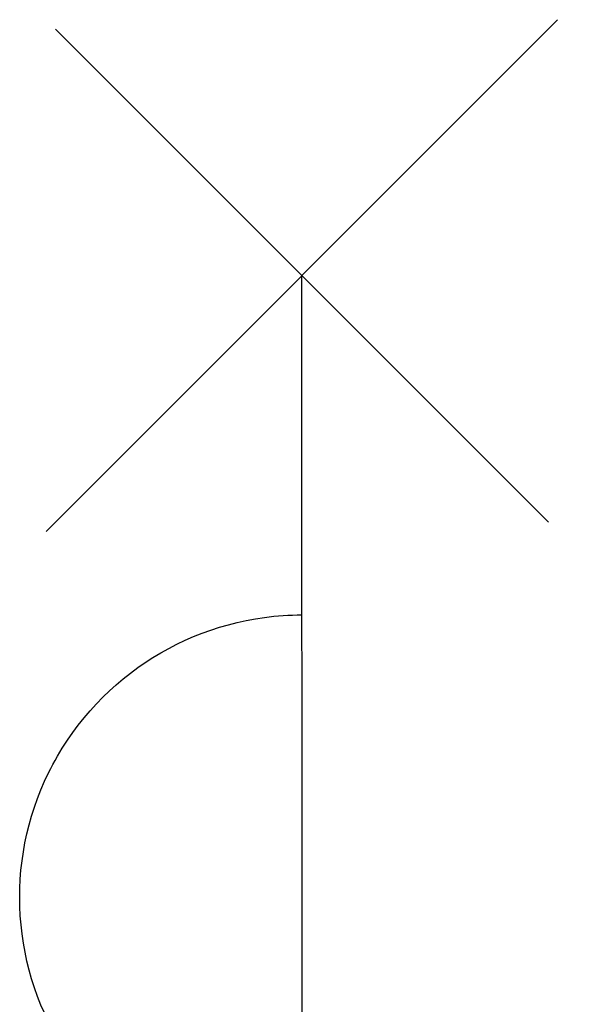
# Model space of a CAD drawing. Header units: millimetres. Extents: x 20872 to 297961, y -293704 to 213007.
# Tile 155 of 256: x 73979 to 74124, y -14182 to -13930. Entities that reach past the tile are written whole.
import ezdxf
from ezdxf.xclip import XClip

# ---------------------------------------------------------------- set-up
doc = ezdxf.new("R2010")
doc.units = ezdxf.units.MM
doc.header["$LTSCALE"] = 100
doc.header["$XCLIPFRAME"] = 2
doc.layers.add('A--L65--_beveiligingsinstallaties', color=8, linetype='Continuous')
doc.layers.add('XREFS', color=9, linetype='Continuous')

# ---------------------------------------------------------------- blocks, each defined once
blk = doc.blocks.new('65_60min_zelfsl_brandw_01_P03_BV')
at = {"color": 1, "lineweight": -2}
blk.add_line((0, -521.1), (0, 521.1), dxfattribs=at)
at = {"color": 1, "ltscale": 2}
for points in [[(-65.52, 455.58), (65.52, 586.62)], [(63.14, 457.96), (-63.14, 584.24)]]:
    blk.add_lwpolyline(points, dxfattribs=at)
blk.add_lwpolyline([(0, -434.18, 1), (0, -289.45, -1), (0, -144.73, 1), (0, 0, -1), (0, 144.73, 1), (0, 289.45, -1), (0, 434.18)], format="xyb", dxfattribs=at)
blk = doc.blocks.new('2016-01-28 101 1e verdieping bestaand')
at = {"layer": 'A--L65--_beveiligingsinstallaties', "color": 8, "linetype": 'Continuous', "lineweight": -3, "rotation": 0.01560145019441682}
blk.add_blockref('65_60min_zelfsl_brandw_01_P03_BV', (74052.54, 11403.75), dxfattribs=at)

msp = doc.modelspace()

# ---------------------------------------------------------------- block references
at = {"layer": 'XREFS', "color": 31, "true_color": 0xdec496}
ref = msp.add_blockref('2016-01-28 101 1e verdieping bestaand', (-1, -25920.2), dxfattribs=at)
XClip(ref).set_block_clipping_path([(116767.0762143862, 29769.3836009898), (164491.5066313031, 13442.9004429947), (179861.0762143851, 13442.9004429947), (179861.0762143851, -11696.8579780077), (20873.0762143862, -11696.8579780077), (20873.0762143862, 82263.1420219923), (116767.0762143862, 82263.1420219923)])

doc.saveas('drawing.dxf')
